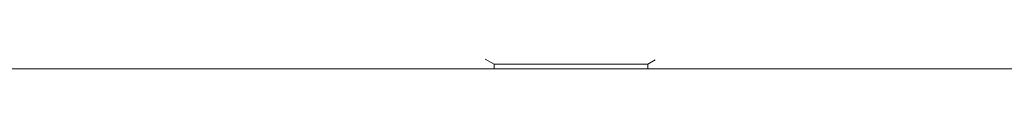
# Model space of a CAD drawing. Header units: millimetres. Extents: x 3925 to 5043, y -86 to 778.
# Tile 102 of 159: x 4672.717 to 4695.156, y 223.329 to 223.553. Entities that reach past the tile are written whole.
import ezdxf

# ---------------------------------------------------------------- set-up
doc = ezdxf.new("R2010")
doc.units = ezdxf.units.MM
doc.header["$LTSCALE"] = 46.255
doc.layers.add('140-155102-0DXF_CONTINUOUS_LINE', color=7, linetype='CONTINUOUS')

msp = doc.modelspace()

# ---------------------------------------------------------------- linework, layer by layer
at = {"layer": '140-155102-0DXF_CONTINUOUS_LINE', "color": 7, "linetype": 'Continuous', "lineweight": 0}
for p, q in [((4683.5286, 223.4344), (4683.3234, 223.5528)), ((4687.0286, 223.4344), (4687.2011, 223.534)), ((4656.5285, 223.3287), (4709.9828, 223.3287)), ((4683.5286, 223.4344), (4687.0286, 223.4344)), ((4683.5286, 223.3287), (4683.5286, 223.4344)), ((4687.0286, 223.3287), (4687.0286, 223.4344))]:
    msp.add_line(p, q, dxfattribs=at)

doc.saveas('drawing.dxf')
